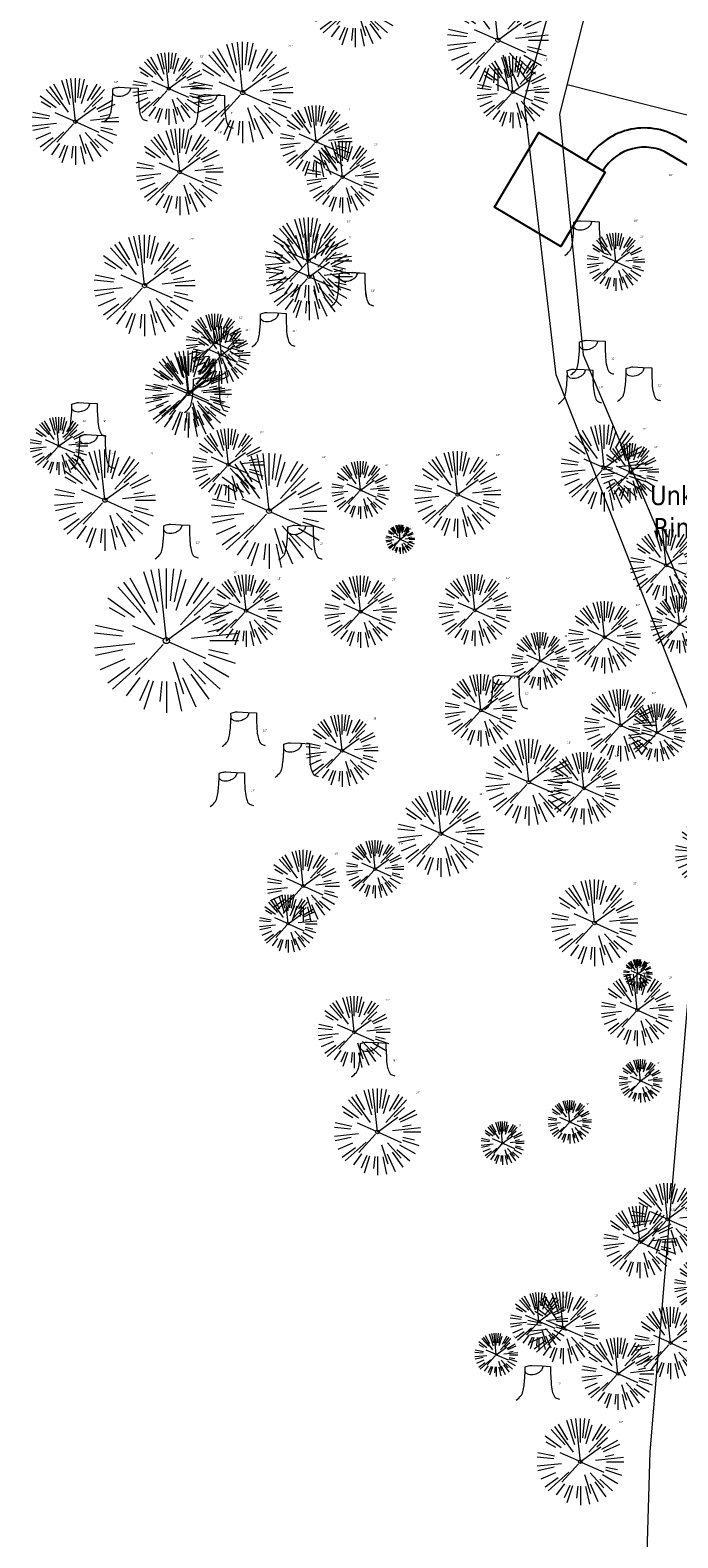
# Model space of a CAD drawing. Header units: feet. Extents: x 1134296 to 1140710, y 647902 to 649877.
# Tile 6 of 34: x 1134350 to 1134484, y 648396 to 648709. Entities that reach past the tile are written whole.
import ezdxf
from ezdxf import colors
from ezdxf.entities.mleader import LeaderData, LeaderLine
from ezdxf.math import Vec2, Vec3

# ---------------------------------------------------------------- set-up
doc = ezdxf.new("R2010")
doc.units = ezdxf.units.FT
doc.header["$MEASUREMENT"] = 0
doc.layers.add('C-CAMPSITE-PADS', color=6, linetype='Continuous')
doc.layers.add('V-ANNO-TEXT', color=7, linetype='Continuous', lineweight=13, plot=False)
for name, color, linetype, lineweight in [('V-SITE-VEGE', 8, 'Continuous', 18), ('V-SITE-VEGE-TEXT', 8, 'Continuous', 18), ('V-UTIL-POWR-LINE-UNDR', 8, 'Continuous', 15)]:
    doc.layers.add(name, color=color, linetype=linetype, lineweight=lineweight)
doc.styles.add('SEI-Dim & Leader', font='tahoma.ttf')

# ---------------------------------------------------------------- blocks, each defined once
blk = doc.blocks.new('V-SITE-VEGE-Coniferious Tree 2')
at = {"color": 0, "linetype": 'ByBlock'}
for p, q in [((-0.146, 0.253), (-0.25, 0.433)), ((-0.063, 0.193), (-0.155, 0.476)), ((-0.057, 0.27), (-0.104, 0.489)), ((0, 0.003), (-0.052, 0.497)), ((0, 0.222), (0, 0.5)), ((0.029, 0.275), (0.052, 0.497)), ((0.057, 0.269), (0.104, 0.489)), ((0.069, 0.211), (0.138, 0.426)), ((0.139, 0.241), (0.25, 0.433)), ((-0.176, 0.195), (-0.335, 0.372)), ((-0.079, 0.109), (-0.294, 0.405)), ((0.098, 0.109), (0.335, 0.372)), ((0.187, 0.257), (0.294, 0.405)), ((-0.22, 0.16), (-0.405, 0.294)), ((-0.284, 0.164), (-0.393, 0.227)), ((0.192, 0.173), (0.312, 0.281)), ((0.249, 0.144), (0.433, 0.25)), ((-0.001, -0.001), (0.235, 0.171)), ((0.266, 0.118), (0.457, 0.203)), ((-0.306, 0.032), (-0.497, 0.052)), ((-0.296, 0.063), (-0.489, 0.104)), ((-0.02, 0.009), (-0.232, 0.103)), ((0.173, 0.018), (0.497, 0.052)), ((0.287, 0.061), (0.388, 0.083)), ((0.302, 0), (0.5, 0)), ((-0.218, -0.023), (-0.497, -0.052)), ((-0.302, -0.064), (-0.489, -0.104)), ((-0.023, -0.026), (-0.214, -0.237)), ((0.018, -0.008), (0.272, -0.121)), ((0.289, -0.094), (0.476, -0.155)), ((0.294, -0.062), (0.427, -0.091)), ((-0.288, -0.128), (-0.457, -0.203)), ((-0.255, -0.185), (-0.405, -0.294)), ((-0.132, -0.119), (-0.372, -0.335)), ((0.048, -0.147), (0.119, -0.367)), ((0.114, -0.127), (0.272, -0.302)), ((0.225, -0.203), (0.372, -0.335)), ((0.256, -0.148), (0.433, -0.25)), ((-0.184, -0.254), (-0.277, -0.381)), ((-0.121, -0.273), (-0.186, -0.417)), ((-0.091, -0.28), (-0.155, -0.476)), ((-0.03, -0.282), (-0.044, -0.422)), ((0, -0.282), (0, -0.5)), ((0.061, -0.287), (0.104, -0.489)), ((0.113, -0.254), (0.203, -0.457)), ((0.169, -0.232), (0.294, -0.405))]:
    blk.add_line(p, q, dxfattribs=at)
blk.add_circle((0, 0), 0.0208)
blk = doc.blocks.new('V-SITE-VEGE-Stump')
for points in [[(-0.1229, -0.0143, 0.052613), (-0.0986, 0.0077, 0.106195), (-0.0905, 0.0219, 0.044862), (-0.0837, 0.0527, 0.020074), (-0.0776, 0.1229, 0.011675), (-0.0773, 0.1364, 0.007866), (-0.0776, 0.1565)], [(-0.0776, 0.1565, -0.027668), (-0.0534, 0.1634, -0.067978), (-0.0432, 0.1643), (0.0086, 0.1616), (0.054, 0.1591)], [(0.0151, 0.1613, -0.082864), (0.0081, 0.142, -0.111324), (-0.0021, 0.1306, -0.039313), (-0.0159, 0.1223, -0.049197), (-0.028, 0.1177, -0.066002), (-0.0447, 0.1155, -0.070187), (-0.0604, 0.1177, -0.114859), (-0.0685, 0.1223, -0.075938), (-0.0773, 0.1332)], [(0.054, 0.1591, 0.004334), (0.0538, 0.1369, 0.008344), (0.054, 0.1254), (0.0561, 0.0762, 0.046252), (0.0624, 0.0317, 0.069625), (0.0733, 0.0038, 0.149725), (0.0794, -0.002, 0.058523), (0.0992, -0.0091)]]:
    blk.add_lwpolyline(points, format="xyb")
blk = doc.blocks.new('_Open90')
at = {"color": 0, "linetype": 'ByBlock', "lineweight": -2}
for p, q in [((0, 0), (-1, 0)), ((-0.5, 0.5), (0, 0)), ((0, 0), (-0.5, -0.5))]:
    blk.add_line(p, q, dxfattribs=at)
blk = doc.blocks.new('C_PBASE-PACTOLA_02403811')
at = {"layer": '', "flags": 128}
for points in [[(1134492.12, 648682.15), (1134484.41, 648686.74, 0.414214), (1134465.22, 648681.88)], [(1134490.07, 648678.72), (1134482.36, 648683.31, 0.414214), (1134468.66, 648679.83)]]:
    blk.add_lwpolyline(points, format="xyb", dxfattribs=at)
at = {"layer": 'C-CAMPSITE-PADS'}
blk.add_lwpolyline([(1134469.09, 648679.57), (1134459.88, 648664.11), (1134446.13, 648672.29), (1134455.34, 648687.76)], close=True, dxfattribs=at)
blk = doc.blocks.new('C_XBASE-PACTOLA_02403811')
at = {"layer": 'V-UTIL-POWR-LINE-UNDR', "flags": 128}
for points in [[(1134480.13, 648231.49), (1134495, 648496.17), (1134496.35, 648566.44), (1134464.63, 648641.53), (1134459.68, 648691.6), (1134473.79, 648747.28)], [(1134473.06, 648231.49), (1134478.46, 648413.9), (1134486.34, 648507.97), (1134488, 648563.71), (1134458.97, 648637.48), (1134452.33, 648694.36), (1134469.76, 648757.01), (1134484.27, 648785.6), (1134490.08, 648837.1), (1134491.32, 648874.4), (1134488.84, 648928), (1134492.85, 649108.17)], [(1134511.82, 648684.87), (1134461.22, 648697.7)]]:
    blk.add_lwpolyline(points, dxfattribs=at)
at = {"layer": 'V-SITE-VEGE'}
for name, p, xscale, yscale, zscale in [('V-SITE-VEGE-Coniferious Tree 2', (1134417.25, 648714.48), 17.99978256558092, 17.99978256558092, 17.99978256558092), ('V-SITE-VEGE-Coniferious Tree 2', (1134446.84, 648706.95), 20.99974632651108, 20.99974632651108, 20.99974632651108), ('V-SITE-VEGE-Coniferious Tree 2', (1134393.87, 648696.07), 20.99974632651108, 20.99974632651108, 20.99974632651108), ('V-SITE-VEGE-Coniferious Tree 2', (1134378.53, 648696.89), 14.99981880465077, 14.99981880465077, 14.99981880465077), ('V-SITE-VEGE-Coniferious Tree 2', (1134449.98, 648696.18), 14.99981880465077, 14.99981880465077, 14.99981880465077), ('V-SITE-VEGE-Coniferious Tree 2', (1134359.15, 648690.03), 17.99978256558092, 17.99978256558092, 17.99978256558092), ('V-SITE-VEGE-Stump', (1134370.03, 648690.56), 40.31522404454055, 40.31522404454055, 40.31522404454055), ('V-SITE-VEGE-Stump', (1134387.93, 648689.03), 40.31522404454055, 40.31522404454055, 40.31522404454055), ('V-SITE-VEGE-Coniferious Tree 2', (1134409.1, 648685.91), 14.99981880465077, 14.99981880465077, 14.99981880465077), ('V-SITE-VEGE-Coniferious Tree 2', (1134380.81, 648679.58), 17.99978256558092, 17.99978256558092, 17.99978256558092), ('V-SITE-VEGE-Coniferious Tree 2', (1134414.62, 648678.54), 14.99981880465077, 14.99981880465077, 14.99981880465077), ('V-SITE-VEGE-Coniferious Tree 2', (1134407.52, 648661.14), 17.99978256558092, 17.99978256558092, 17.99978256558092), ('V-SITE-VEGE-Stump', (1134465.72, 648662.84), 40.31522404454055, 40.31522404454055, 40.31522404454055), ('V-SITE-VEGE-Coniferious Tree 2', (1134373.5, 648656), 20.99974632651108, 20.99974632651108, 20.99974632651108), ('V-SITE-VEGE-Coniferious Tree 2', (1134407.68, 648657.85), 17.99978256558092, 17.99978256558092, 17.99978256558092), ('V-SITE-VEGE-Stump', (1134417.05, 648652.17), 40.31522404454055, 40.31522404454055, 40.31522404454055), ('V-SITE-VEGE-Stump', (1134417.06, 648652.15), 40.31522404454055, 40.31522404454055, 40.31522404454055), ('V-SITE-VEGE-Stump', (1134400.71, 648643.79), 40.31522404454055, 40.31522404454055, 40.31522404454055), ('V-SITE-VEGE-Stump', (1134466.93, 648638.01), 40.31522404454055, 40.31522404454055, 40.31522404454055), ('V-SITE-VEGE-Coniferious Tree 2', (1134382.56, 648633.48), 17.99978256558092, 17.99978256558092, 17.99978256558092), ('V-SITE-VEGE-Coniferious Tree 2', (1134382.71, 648633.91), 14.99981880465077, 14.99981880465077, 14.99981880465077), ('V-SITE-VEGE-Stump', (1134464.38, 648632.05), 40.31522404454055, 40.31522404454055, 40.31522404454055), ('V-SITE-VEGE-Stump', (1134476.6, 648632.49), 40.31522404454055, 40.31522404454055, 40.31522404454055), ('V-SITE-VEGE-Stump', (1134386.77, 648630.23), 40.31522404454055, 40.31522404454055, 40.31522404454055), ('V-SITE-VEGE-Stump', (1134361.53, 648625.08), 40.31522404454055, 40.31522404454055, 40.31522404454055), ('V-SITE-VEGE-Stump', (1134363.17, 648618.46), 40.31522404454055, 40.31522404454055, 40.31522404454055), ('V-SITE-VEGE-Coniferious Tree 2', (1134390.91, 648618.8), 14.99981880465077, 14.99981880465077, 14.99981880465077), ('V-SITE-VEGE-Coniferious Tree 2', (1134468.92, 648618.12), 17.99978256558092, 17.99978256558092, 17.99978256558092), ('V-SITE-VEGE-Coniferious Tree 2', (1134365.28, 648611.45), 20.99974632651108, 20.99974632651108, 20.99974632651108), ('V-SITE-VEGE-Coniferious Tree 2', (1134438.49, 648612.63), 17.99978256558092, 17.99978256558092, 17.99978256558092), ('V-SITE-VEGE-Stump', (1134380.66, 648599.84), 40.31522404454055, 40.31522404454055, 40.31522404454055), ('V-SITE-VEGE-Stump', (1134406.35, 648599.61), 40.31522404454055, 40.31522404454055, 40.31522404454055), ('V-SITE-VEGE-Coniferious Tree 2', (1134481.76, 648597.93), 14.99981880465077, 14.99981880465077, 14.99981880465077), ('V-SITE-VEGE-Coniferious Tree 2', (1134378.03, 648582.29), 29.99963760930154, 29.99963760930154, 29.99963760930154), ('V-SITE-VEGE-Coniferious Tree 2', (1134394.57, 648588.52), 14.99981880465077, 14.99981880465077, 14.99981880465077), ('V-SITE-VEGE-Coniferious Tree 2', (1134418.36, 648588.3), 14.99981880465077, 14.99981880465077, 14.99981880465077), ('V-SITE-VEGE-Coniferious Tree 2', (1134442.07, 648588.61), 14.99981880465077, 14.99981880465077, 14.99981880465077), ('V-SITE-VEGE-Coniferious Tree 2', (1134468.98, 648582.99), 14.99981880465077, 14.99981880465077, 14.99981880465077), ('V-SITE-VEGE-Coniferious Tree 2', (1134443.34, 648567.83), 14.99981880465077, 14.99981880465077, 14.99981880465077), ('V-SITE-VEGE-Stump', (1134449, 648568.49), 40.31522404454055, 40.31522404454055, 40.31522404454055), ('V-SITE-VEGE-Coniferious Tree 2', (1134472.3, 648564.71), 14.99981880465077, 14.99981880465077, 14.99981880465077), ('V-SITE-VEGE-Stump', (1134394.57, 648560.89), 40.31522404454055, 40.31522404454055, 40.31522404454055), ('V-SITE-VEGE-Coniferious Tree 2', (1134414.5, 648559.45), 14.99981880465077, 14.99981880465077, 14.99981880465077), ('V-SITE-VEGE-Coniferious Tree 2', (1134453.26, 648552.91), 17.99978256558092, 17.99978256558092, 17.99978256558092), ('V-SITE-VEGE-Stump', (1134405.54, 648554.48), 40.31522404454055, 40.31522404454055, 40.31522404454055), ('V-SITE-VEGE-Coniferious Tree 2', (1134464.69, 648551.65), 14.99981880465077, 14.99981880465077, 14.99981880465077), ('V-SITE-VEGE-Stump', (1134392.09, 648548.43), 40.31522404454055, 40.31522404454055, 40.31522404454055), ('V-SITE-VEGE-Coniferious Tree 2', (1134435.02, 648542.23), 17.99978256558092, 17.99978256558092, 17.99978256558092), ('V-SITE-VEGE-Coniferious Tree 2', (1134491.15, 648538.1), 14.99981880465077, 14.99981880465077, 14.99981880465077), ('V-SITE-VEGE-Coniferious Tree 2', (1134406.45, 648531.34), 14.99981880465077, 14.99981880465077, 14.99981880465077), ('V-SITE-VEGE-Coniferious Tree 2', (1134466.89, 648523.7), 17.99978256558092, 17.99978256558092, 17.99978256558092), ('V-SITE-VEGE-Coniferious Tree 2', (1134475.79, 648505.62), 14.99981880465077, 14.99981880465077, 14.99981880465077), ('V-SITE-VEGE-Coniferious Tree 2', (1134417.02, 648501.01), 14.99981880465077, 14.99981880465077, 14.99981880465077), ('V-SITE-VEGE-Stump', (1134421.45, 648492.33), 40.31522404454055, 40.31522404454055, 40.31522404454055), ('V-SITE-VEGE-Coniferious Tree 2', (1134476.46, 648490.89), 8.999891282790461, 8.999891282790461, 8.999891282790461), ('V-SITE-VEGE-Coniferious Tree 2', (1134421.85, 648480.3), 17.99978256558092, 17.99978256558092, 17.99978256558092), ('V-SITE-VEGE-Coniferious Tree 2', (1134461.78, 648482.38), 8.999891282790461, 8.999891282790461, 8.999891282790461), ('V-SITE-VEGE-Coniferious Tree 2', (1134447.83, 648477.97), 8.999891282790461, 8.999891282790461, 8.999891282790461), ('V-SITE-VEGE-Coniferious Tree 2', (1134482.05, 648462.19), 14.99981880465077, 14.99981880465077, 14.99981880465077), ('V-SITE-VEGE-Coniferious Tree 2', (1134476.32, 648457.46), 14.99981880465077, 14.99981880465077, 14.99981880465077), ('V-SITE-VEGE-Coniferious Tree 2', (1134460.42, 648439.62), 14.99981880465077, 14.99981880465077, 14.99981880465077), ('V-SITE-VEGE-Coniferious Tree 2', (1134482.69, 648436.5), 14.99981880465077, 14.99981880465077, 14.99981880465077), ('V-SITE-VEGE-Coniferious Tree 2', (1134446.52, 648434.06), 8.999891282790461, 8.999891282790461, 8.999891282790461), ('V-SITE-VEGE-Coniferious Tree 2', (1134471.75, 648430.1), 14.99981880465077, 14.99981880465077, 14.99981880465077), ('V-SITE-VEGE-Stump', (1134455.61, 648425.21), 40.31522404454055, 40.31522404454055, 40.31522404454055), ('V-SITE-VEGE-Coniferious Tree 2', (1134463.96, 648411.84), 17.99978256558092, 17.99978256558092, 17.99978256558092)]:
    blk.add_blockref(name, p, dxfattribs=dict(at, xscale=xscale, yscale=yscale, zscale=zscale))
at = {"layer": 'V-SITE-VEGE', "rotation": 8.537736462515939e-07}
for p, xscale, yscale, zscale in [((1134471.34, 648660.94), 11.99985504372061, 11.99985504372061, 11.99985504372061), ((1134388.13, 648644.14), 11.99985504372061, 11.99985504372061, 11.99985504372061), ((1134389.45, 648641.58), 11.99985504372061, 11.99985504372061, 11.99985504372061), ((1134355.73, 648622.71), 11.99985504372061, 11.99985504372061, 11.99985504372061), ((1134474.25, 648617.3), 11.99985504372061, 11.99985504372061, 11.99985504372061), ((1134399.35, 648609.18), 23.99971008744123, 23.99971008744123, 23.99971008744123), ((1134418.35, 648613.55), 11.99985504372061, 11.99985504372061, 11.99985504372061), ((1134426.59, 648603.34), 5.999927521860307, 5.999927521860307, 5.999927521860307), ((1134484.52, 648585.69), 11.99985504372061, 11.99985504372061, 11.99985504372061), ((1134455.65, 648578.07), 11.99985504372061, 11.99985504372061, 11.99985504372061), ((1134479.89, 648563.19), 11.99985504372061, 11.99985504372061, 11.99985504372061), ((1134421.36, 648534.85), 11.99985504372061, 11.99985504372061, 11.99985504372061), ((1134403.31, 648523.53), 11.99985504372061, 11.99985504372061, 11.99985504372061), ((1134475.91, 648513.14), 5.999927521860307, 5.999927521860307, 5.999927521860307), ((1134489.44, 648448.34), 11.99985504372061, 11.99985504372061, 11.99985504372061), ((1134455.38, 648440.99), 11.99985504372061, 11.99985504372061, 11.99985504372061)]:
    blk.add_blockref('V-SITE-VEGE-Coniferious Tree 2', p, dxfattribs=dict(at, xscale=xscale, yscale=yscale, zscale=zscale))
at = {"layer": 'V-SITE-VEGE-TEXT', "char_height": 0.4, "attachment_point": 7, "style": 'SEI-Dim & Leader'}
for s, insert in [('21"', (1134403.34, 648705.57)), ('15"', (1134385.01, 648703.39)), ('15"', (1134456.46, 648702.68)), ('18"', (1134367.12, 648698.03)), ('9"', (1134373.5, 648693.16)), ('9"', (1134391.4, 648691.63)), ('15"', (1134415.58, 648692.41)), ('18"', (1134388.78, 648687.58)), ('15"', (1134421.1, 648685.04)), ('18"', (1134482.37, 648678.73)), ('18"', (1134415.49, 648669.14)), ('18"', (1134475.05, 648669.28)), ('21"', (1134382.97, 648665.5)), ('18"', (1134415.65, 648665.85)), ('6"', (1134469.2, 648665.44)), ('12"', (1134476.32, 648665.94)), ('12"', (1134420.53, 648654.77)), ('12"', (1134420.54, 648654.75)), ('12"', (1134393.12, 648649.14)), ('12"', (1134394.43, 648646.58)), ('12"', (1134404.19, 648646.39)), ('15"', (1134389.19, 648640.41)), ('18"', (1134390.53, 648641.48)), ('12"', (1134470.4, 648640.61)), ('12"', (1134467.86, 648634.65)), ('12"', (1134480.08, 648635.09)), ('12"', (1134390.25, 648632.83)), ('12"', (1134360.72, 648627.71)), ('9"', (1134365.01, 648627.68)), ('15"', (1134397.39, 648625.3)), ('18"', (1134476.9, 648626.12)), ('15"', (1134366.65, 648621.06)), ('21"', (1134374.76, 648620.95)), ('12"', (1134479.23, 648622.3)), ('24"', (1134410.31, 648620.18)), ('12"', (1134423.33, 648618.55)), ('18"', (1134446.47, 648620.63)), ('6"', (1134428.58, 648605.34)), ('12"', (1134384.14, 648602.44)), ('12"', (1134409.83, 648602.21)), ('30"', (1134391.99, 648596.29)), ('15"', (1134401.05, 648595.02)), ('15"', (1134424.84, 648594.8)), ('15"', (1134448.55, 648595.11)), ('15"', (1134475.46, 648589.49)), ('12"', (1134460.63, 648583.07)), ('15"', (1134449.82, 648574.33)), ('12"', (1134452.48, 648571.09)), ('15"', (1134478.78, 648571.21)), ('15"', (1134420.98, 648565.95)), ('12"', (1134398.05, 648563.49)), ('18"', (1134461.23, 648560.91)), ('15"', (1134471.17, 648558.15)), ('12"', (1134409.01, 648557.08)), ('18"', (1134395.57, 648551.03)), ('18"', (1134443, 648550.23)), ('12"', (1134426.35, 648539.85)), ('15"', (1134412.93, 648537.84)), ('18"', (1134474.87, 648531.7)), ('12"', (1134408.3, 648528.53)), ('6"', (1134477.9, 648515.14)), ('15"', (1134482.27, 648512.12)), ('15"', (1134423.5, 648507.51)), ('18"', (1134424.93, 648494.93)), ('9"', (1134479.94, 648494.39)), ('18"', (1134429.82, 648488.3)), ('9"', (1134465.27, 648485.88)), ('9"', (1134451.32, 648481.47)), ('15"', (1134482.8, 648463.96)), ('12"', (1134460.36, 648445.99)), ('15"', (1134466.9, 648446.12)), ('9"', (1134450, 648437.56)), ('15"', (1134478.23, 648436.6)), ('15"', (1134459.08, 648427.81)), ('18"', (1134471.93, 648419.84))]:
    blk.add_mtext(s, dxfattribs=dict(at, insert=insert))
at = {"layer": 'V-ANNO-TEXT'}
ml = blk.add_multileader_mtext('Standard', dxfattribs=at)
ml.set_content('Unknown Utily\\PRim - 4662.75', color=256, style='SEI-Dim & Leader')
ml.set_leader_properties(color=256, linetype='ByLayer', lineweight=-1)
ml.set_arrow_properties(name='OPEN90')
ml.build(insert=Vec2(0, 0))
ml.multileader.update_dxf_attribs({"text_left_attachment_type": 2, "text_right_attachment_type": 2, "dogleg_length": 0.1, "arrow_head_size": 3.2, "scale": 40})
ctx = ml.context
ctx.base_point, ctx.scale, ctx.arrow_head_size, ctx.plane_origin = Vec3(1134475.87, 648608.93), 40, 3.2, Vec3(1134529.48, 648634.72)
ctx.left_attachment, ctx.right_attachment, ctx.text_align_type = 2, 2, 2
notes = []
notes.append((ctx, [(0, (1, 1, 0), (1134518.54, 648608.93), (-1, 0), 4, [(0, [(1134528.53, 648632.36)], 0, [])])]))
ctx.mtext.insert, ctx.mtext.alignment, ctx.mtext.flow_direction = Vec3(1134512.54, 648614.43), 3, 5
for ctx, leaders in notes:
    for number, flags, end, landing, length, lines in leaders:
        leader = LeaderData()
        leader.index, (leader.has_last_leader_line, leader.has_dogleg_vector, leader.attachment_direction) = number, flags
        leader.last_leader_point, leader.dogleg_vector, leader.dogleg_length = Vec3(end), Vec3(landing), length
        for number, points, colour, breaks in lines:
            line = LeaderLine()
            line.index, line.vertices, line.color, line.breaks = number, Vec3.list(points), colors.encode_raw_color(colour), breaks
            leader.lines.append(line)
        ctx.leaders.append(leader)

msp = doc.modelspace()

# ---------------------------------------------------------------- block references
at = {"layer": ''}
msp.add_blockref('C_XBASE-PACTOLA_02403811', (0, 0), dxfattribs=at)

# ---------------------------------------------------------------- next in the draw order: block references
msp.add_blockref('C_PBASE-PACTOLA_02403811', (0, 0), dxfattribs=at)

doc.saveas('drawing.dxf')
